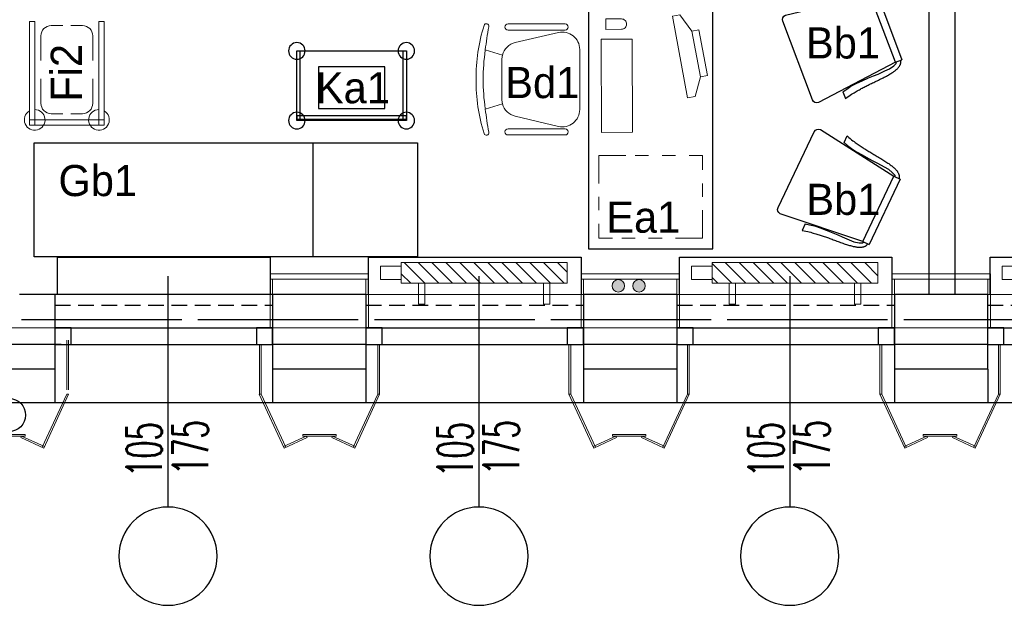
# Model space of a CAD drawing. Header units: millimetres. Extents: x 14495 to 271441, y -21035 to 2232.
# Tile 3 of 227: x 82805 to 83280, y -6876 to -6594. Entities that reach past the tile are written whole.
import ezdxf
from ezdxf.enums import TextEntityAlignment as Align

# ---------------------------------------------------------------- set-up
doc = ezdxf.new("R2010")
doc.units = ezdxf.units.MM
for name, pattern in [('0921-X-AR-20-00-FA$0$DASHED2', [0.375, 0.25, -0.125]), ('DASHDOT', [1, 0.5, -0.25, 0, -0.25]), ('HIDDENX2', [0.75, 0.5, -0.25])]:
    doc.linetypes.add(name, pattern=pattern)
for name, color, linetype in [('-- TECH  SYMBOLE', 1, 'Continuous'), ('-- TECH WYPOSAŻENIE', 2, 'Continuous'), ('_1_cienkie', 251, 'Continuous'), ('_A_widok', 1, 'Continuous'), ('a-bloki-drzwi', 52, 'Continuous'), ('a-cienka', 8, 'Continuous'), ('A_bloki-drzwi', 1, 'Continuous'), ('A_BLOKI_KÓŁKO', 1, 'Continuous'), ('A_BLOKI_OPIS', 1, 'Continuous'), ('a_cienka', 8, 'Continuous'), ('A_grzejniki', 34, 'Continuous'), ('A_L przerywana', 251, 'HIDDENX2'), ('A_L_WIDOK', 1, 'Continuous'), ('A_Lwidok', 1, 'Continuous'), ('A_okładzina HPL', 37, 'Continuous'), ('A_OSIE', 252, 'DASHDOT'), ('A_PROJEKTOWANE', 3, 'Continuous'), ('A_SC_DZIAlOWE', 4, 'Continuous'), ('TECH Meble', 1, 'Continuous'), ('TECH Sprzęt', 1, 'Continuous')]:
    doc.layers.add(name, color=color, linetype=linetype)
for name, color, linetype, lineweight in [('0-c.o.-grzejniki', 34, 'Continuous', 9), ('A_L_CIENKA', 251, 'Continuous', 5), ('A_obudowy G-K', 31, 'Continuous', 0), ('SAN_Przewody powrotne CO na rzucie', 180, 'Continuous', 40), ('SAN_Przewody zasilające CO na rzucie', 20, 'Continuous', 40), ('TECH Sprzęt symbole', 1, 'Continuous', 30), ('TECH Wyp-meble', 1, 'Continuous', 15)]:
    doc.layers.add(name, color=color, linetype=linetype, lineweight=lineweight)
doc.styles.add('cg', font='GOTHIC.TTF')
doc.styles.add('ROMANS', font='romans', dxfattribs={"width": 0.6})

# ---------------------------------------------------------------- blocks, each defined once
blk = doc.blocks.new('fghsdx')
at = {"lineweight": 0}
for p, q in [((-37.08, -19.4), (-25.08, 6.6)), ((-36.19, -19.4), (-24.35, 6.26)), ((-14.42, 0.8), (-25.41, 5.87)), ((-14.08, 1.53), (-25.08, 6.6)), ((-2.07, 1.53), (8.92, 6.6)), ((-1.73, 0.8), (9.26, 5.87)), ((20.04, -19.4), (8.2, 6.26)), ((20.92, -19.4), (8.92, 6.6)), ((-16.15, 0.8), (0, 0.8)), ((-16.15, 0.8), (-16.15, 0)), ((-16.15, 0), (0, 0)), ((-14.42, 0.8), (-14.08, 1.53)), ((-1.73, 0.8), (-2.07, 1.53)), ((0, 0.8), (0, 0)), ((-37.08, -19.4), (-36.19, -19.4)), ((20.92, -19.4), (20.04, -19.4))]:
    blk.add_line(p, q, dxfattribs=at)
blk = doc.blocks.new('mjkk')
at = {"layer": '0-c.o.-grzejniki'}
h = blk.add_hatch(dxfattribs=at)
h.set_pattern_fill('ANSI31', color=256, scale=1.5, angle=-90.0161, style=0)
h.set_pattern_definition([(-135.016127, (-172292.014, 132455.0023), (-3.36664804, 3.36854379), [])])
h.paths.add_polyline_path([(-9.98, -80), (-0.01, -80), (0, 0), (-9.98, 0)])
blk.add_lwpolyline([(-9.98, -80), (-9.98, 0), (0, 0), (-0.01, -80)], close=True, dxfattribs=at)
at = {"layer": '0-c.o.-grzejniki', "ltscale": 2}
for points in [[(10.03, -11.37), (10.03, -8.26), (0.02, -8.26), (0.02, -11.37)], [(10.03, -68.63), (10.03, -71.74), (0.02, -71.74), (0.02, -68.63)], [(-1.75, -80), (-1.75, -90), (-8.23, -90), (-8.23, -80)]]:
    blk.add_lwpolyline(points, close=True, dxfattribs=at)
blk = doc.blocks.new('HJTS')
at = {"color": 8}
blk.add_line((0, 0), (0, 111.34), dxfattribs=at)
at = {"layer": 'A_BLOKI_KÓŁKO', "ltscale": 0.04}
blk.add_circle((0, 135.04), 23.7, dxfattribs=at)
at = {"layer": 'A_BLOKI_OPIS', "style": 'ROMANS'}
for tag, height, width, p in [('O', 20.59, 0.5, (-0.05, 135.67)), ('100', 17.16, 0.6, (-11.49, 86.54)), ('200', 17.16, 0.6, (10.76, 86.54))]:
    blk.add_attdef(tag, text='', height=height, rotation=90, dxfattribs=dict(at, width=width)).set_placement(p, align=Align.MIDDLE)
blk = doc.blocks.new('BIUR_LEK_75-120_monit')
at = {"color": 252, "lineweight": 18}
for p, q in [((72.81, 12.19), (112.13, 19.54)), ((112.13, 19.54), (112.82, 15.88)), ((112.82, 15.88), (104.9, 10.13)), ((73.5, 8.53), (72.81, 12.19)), ((104.9, 10.13), (82.95, 6.03)), ((82.95, 6.03), (104.9, 10.13)), ((104.9, 10.13), (105.53, 6.76)), ((82.95, 6.03), (73.5, 8.53)), ((83.59, 2.65), (82.95, 6.03)), ((105.53, 6.76), (83.59, 2.65))]:
    blk.add_line(p, q, dxfattribs=at)
at = {"color": 2, "linetype": 'Continuous'}
blk.add_lwpolyline([(0, 0), (120, 0), (120, 60), (0, 60)], close=True, dxfattribs=at)
at = {"color": 1, "linetype": 'Continuous', "lineweight": 13, "ltscale": 5}
for points in [[(12, 55), (5, 55), (5, 48.5)], [(25, 55), (18.5, 55)], [(45, 42), (45, 55), (31.5, 55)], [(45, 44), (45, 50.5)], [(5, 44), (5, 37.5)], [(45, 31), (45, 37.5)], [(5, 31), (5, 24.5)], [(45, 18), (45, 24.5)], [(5, 18), (5, 5), (18.5, 5)], [(38, 5), (45, 5), (45, 11.5)], [(25, 5), (31.5, 5)]]:
    blk.add_lwpolyline(points, dxfattribs=at)
at = {"color": 252, "lineweight": 18}
blk.add_lwpolyline([(56.1, 53.72), (101.1, 53.93), (101.17, 38.93), (56.17, 38.72)], close=True, dxfattribs=at)
blk.add_lwpolyline([(110.83, 51.65), (105.83, 51.63), (105.86, 44.13, 0.414214), (108.37, 41.64), (108.37, 41.64, 0.414214), (110.86, 44.16)], format="xyb", close=True, dxfattribs=at)
blk = doc.blocks.new('FOTEL do BIURKA')
at = {"color": 2}
for p, q in [((-14.27, 8.03), (-11.71, -0.26)), ((14.27, 8.03), (11.71, -0.26)), ((0, 0), (-9.66, 0)), ((0, 0), (9.66, 0)), ((-17.78, -6.45), (-22.62, -27.28)), ((17.78, -6.45), (22.62, -27.28)), ((-14.51, -37.5), (0, -37.5)), ((14.51, -37.5), (0, -37.5))]:
    blk.add_line(p, q, dxfattribs=at)
at = {"color": 2, "ltscale": 0.7}
for p, q in [((-26.79, -2.94), (-26.79, -30.47)), ((-23.79, -2.94), (-23.79, -30.47)), ((23.79, -2.94), (23.79, -30.47)), ((26.79, -2.94), (26.79, -30.47))]:
    blk.add_line(p, q, dxfattribs=at)
at = {"color": 2}
for centre, radius, start, end in [((-1.1, -70.52), 83.02, 89.2376, 107.5114), ((1.1, -70.52), 83.02, 72.4886, 90.7624), ((-25.71, 7.51), 1.21, 108.3082, 283.3685), ((3.38, -145.12), 154.17, 96.5758, 100.77), ((0, -91.36), 100.41, 90, 98.0662), ((0, -91.36), 100.41, 81.9338, 90), ((-3.38, -145.12), 154.17, 79.23, 83.4242), ((25.71, 7.51), 1.21, 256.6315, 71.6918), ((-9.66, -8.33), 8.33, 90, 103.3032), ((9.66, -8.33), 8.33, 76.6968, 90), ((-9.66, -8.33), 8.33, 104.2415, 166.9068), ((9.66, -8.33), 8.33, 13.0932, 75.7585), ((-14.51, -29.17), 8.33, 166.9068, 270), ((14.51, -29.17), 8.33, 270, 13.0932)]:
    blk.add_arc(centre, radius, start, end, dxfattribs=at)
at = {"color": 2, "ltscale": 0.7}
for centre, start, end in [((-25.29, -2.94), 360, 180), ((-25.29, -2.94), 360, 180), ((25.29, -2.94), 0, 180), ((25.29, -2.94), 0, 180), ((-25.29, -30.47), 180, 360), ((25.29, -30.47), 180, 0)]:
    blk.add_arc(centre, 1.5, start, end, dxfattribs=at)
blk = doc.blocks.new('wózek pod aparat.')
at = {"layer": '-- TECH WYPOSAŻENIE', "color": 1}
for p, q in [((-24.8, 0), (-24.8, 33.6)), ((24.8, 0), (24.8, 33.6))]:
    blk.add_line(p, q, dxfattribs=at)
for points in [[(-26.4, 33.6), (-26.4, 0), (26.4, 0), (26.4, 33.6)], [(-26.4, 0.62), (-26.4, 2.22), (26.4, 2.22), (26.4, 0.62)]]:
    blk.add_lwpolyline(points, close=True, dxfattribs=at)
for centre in [(-26.4, 33.6), (26.4, 33.6), (-26.4, 0), (26.4, 0)]:
    blk.add_circle(centre, 4, dxfattribs=at)
blk = doc.blocks.new('stelaż_do_worków-1')
at = {"color": 1, "lineweight": 0}
for points in [[(0, 15.5), (0, 18), (-50, 18), (-50, 15.5)], [(0, 18), (-2.5, 18), (-2.5, -18), (0, -18)], [(0, -18), (0, -15.5), (-50, -15.5), (-50, -18)]]:
    blk.add_lwpolyline(points, close=True, dxfattribs=at)
at = {"color": 251, "linetype": 'Continuous', "lineweight": 13, "ltscale": 0.5}
for points in [[(-31.2, 12.5), (-43, 12.5, 0.414214), (-48, 7.5), (-48, 1.85)], [(-22.3, 12.5), (-10.5, 12.5, -0.414214), (-5.5, 7.5), (-5.5, 1.85)], [(-48, -1.85), (-48, -7.5, 0.414214), (-43, -12.5), (-31.2, -12.5)], [(-5.5, -1.85), (-5.5, -7.5, -0.414214), (-10.5, -12.5), (-22.3, -12.5)]]:
    blk.add_lwpolyline(points, format="xyb", dxfattribs=at)
at = {"color": 1, "lineweight": 15}
for centre, start, end in [((-2.5, 15.5), 180, 150), ((-2.5, -15.5), 210, 180)]:
    blk.add_arc(centre, 5, start, end, dxfattribs=at)
blk = doc.blocks.new('krzesło')
at = {"color": 2, "ltscale": 0.1}
for p, q in [((3392.04, -4348.28), (3397.14, -4389.9)), ((3434.79, -4346.03), (3394.29, -4346.03)), ((3431.95, -4389.9), (3437.04, -4348.28)), ((3392.77, -4361.22), (3389.26, -4361.22)), ((3436.3, -4361.22), (3439.81, -4361.22)), ((3431.94, -4389.9), (3397.13, -4389.9)), ((3397.13, -4389.9), (3397.13, -4393.28)), ((3431.94, -4389.9), (3431.94, -4393.28)), ((3397.13, -4393.28), (3431.94, -4393.28))]:
    blk.add_line(p, q, dxfattribs=at)
for points in [[(3389.26, -4361.22), (3389.54, -4362.19), (3389.78, -4363.08), (3389.98, -4363.91), (3390.15, -4364.67), (3390.28, -4365.37), (3390.4, -4366.04), (3390.5, -4366.66), (3390.6, -4367.26), (3390.69, -4367.84), (3390.78, -4368.4), (3390.86, -4368.95), (3390.95, -4369.49), (3391.03, -4370.02), (3391.1, -4370.55), (3391.18, -4371.08), (3391.25, -4371.61), (3391.31, -4372.14), (3391.37, -4372.68), (3391.43, -4373.22), (3391.49, -4373.78), (3391.54, -4374.34), (3391.59, -4374.91), (3391.64, -4375.49), (3391.69, -4376.09), (3391.74, -4376.69), (3391.79, -4377.31), (3391.85, -4377.94), (3391.9, -4378.57), (3391.96, -4379.2), (3392.01, -4379.83), (3392.07, -4380.46), (3392.14, -4381.08), (3392.21, -4381.69), (3392.28, -4382.3), (3392.36, -4382.89), (3392.44, -4383.46), (3392.52, -4384.01), (3392.6, -4384.54), (3392.68, -4385.05), (3392.77, -4385.53), (3392.85, -4385.99), (3392.93, -4386.42), (3393.02, -4386.82), (3393.11, -4387.2), (3393.2, -4387.56), (3393.29, -4387.91), (3393.38, -4388.24), (3393.48, -4388.55), (3393.58, -4388.85), (3393.69, -4389.15), (3393.8, -4389.43), (3393.92, -4389.7), (3394.04, -4389.96), (3394.17, -4390.21), (3394.3, -4390.44), (3394.44, -4390.67), (3394.59, -4390.89), (3394.74, -4391.09), (3394.89, -4391.28), (3395.05, -4391.46), (3395.21, -4391.63), (3395.37, -4391.78), (3395.53, -4391.92), (3395.69, -4392.04), (3395.85, -4392.15), (3396.01, -4392.24), (3396.17, -4392.33), (3396.34, -4392.41), (3396.52, -4392.48), (3396.71, -4392.56), (3396.91, -4392.63), (3397.13, -4392.72)], [(3392.77, -4361.22), (3393.3, -4363.36), (3393.84, -4365.76), (3394.24, -4368.59), (3394.38, -4371.7), (3394.64, -4375.1), (3394.78, -4377.64), (3394.78, -4380.04), (3395.05, -4383.72), (3395.18, -4386.12), (3395.85, -4388.67), (3396.39, -4390.08), (3397.13, -4390.47)], [(3436.3, -4361.22), (3435.77, -4363.36), (3435.23, -4365.76), (3434.83, -4368.59), (3434.69, -4371.7), (3434.43, -4375.1), (3434.29, -4377.64), (3434.29, -4380.04), (3434.02, -4383.72), (3433.89, -4386.12), (3433.22, -4388.67), (3432.68, -4390.08), (3431.94, -4390.47)], [(3439.81, -4361.22), (3439.53, -4362.19), (3439.29, -4363.08), (3439.09, -4363.91), (3438.92, -4364.67), (3438.79, -4365.37), (3438.67, -4366.04), (3438.57, -4366.66), (3438.47, -4367.26), (3438.38, -4367.84), (3438.29, -4368.4), (3438.21, -4368.95), (3438.12, -4369.49), (3438.04, -4370.02), (3437.97, -4370.55), (3437.89, -4371.08), (3437.82, -4371.61), (3437.76, -4372.14), (3437.7, -4372.68), (3437.64, -4373.22), (3437.58, -4373.78), (3437.53, -4374.34), (3437.48, -4374.91), (3437.43, -4375.49), (3437.38, -4376.09), (3437.33, -4376.69), (3437.27, -4377.31), (3437.22, -4377.94), (3437.17, -4378.57), (3437.11, -4379.2), (3437.06, -4379.83), (3436.99, -4380.46), (3436.93, -4381.08), (3436.86, -4381.69), (3436.79, -4382.3), (3436.71, -4382.89), (3436.63, -4383.46), (3436.55, -4384.01), (3436.47, -4384.54), (3436.39, -4385.05), (3436.3, -4385.53), (3436.22, -4385.99), (3436.14, -4386.42), (3436.05, -4386.82), (3435.96, -4387.2), (3435.87, -4387.56), (3435.78, -4387.91), (3435.69, -4388.24), (3435.59, -4388.55), (3435.49, -4388.85), (3435.38, -4389.15), (3435.27, -4389.43), (3435.15, -4389.7), (3435.03, -4389.96), (3434.9, -4390.21), (3434.77, -4390.44), (3434.63, -4390.67), (3434.48, -4390.89), (3434.33, -4391.09), (3434.18, -4391.28), (3434.02, -4391.46), (3433.86, -4391.63), (3433.7, -4391.78), (3433.54, -4391.92), (3433.38, -4392.04), (3433.22, -4392.15), (3433.06, -4392.24), (3432.9, -4392.33), (3432.73, -4392.41), (3432.55, -4392.48), (3432.36, -4392.56), (3432.16, -4392.63), (3431.94, -4392.72)]]:
    blk.add_lwpolyline(points, dxfattribs=at)
for centre, start, end in [((3394.29, -4348.28), 90, 180), ((3434.79, -4348.28), 0, 90)]:
    blk.add_arc(centre, 2.25, start, end, dxfattribs=at)
blk = doc.blocks.new('krzesełko')
at = {"layer": 'TECH Meble'}
blk.add_blockref('krzesło', (-3414.54, 4393.28), dxfattribs=at)

msp = doc.modelspace()

# ---------------------------------------------------------------- hatches: boundary and pattern name
at = {"layer": 'SAN_Przewody powrotne CO na rzucie', "lineweight": 13}
msp.add_hatch(color=256, dxfattribs=at).paths.add_polyline_path([(83107.01, -6722.1, 1), (83101.01, -6722.1, 1)])
at = {"layer": 'SAN_Przewody zasilające CO na rzucie', "lineweight": 13}
msp.add_hatch(color=256, dxfattribs=at).paths.add_polyline_path([(83097.01, -6722.1, 1), (83091.01, -6722.1, 1)])

# ---------------------------------------------------------------- linework, layer by layer
at = {"layer": '_1_cienkie'}
for p, q in [((82822.29, -6762.37), (82822.29, -6778.37)), ((82927.29, -6762.37), (82927.29, -6778.37)), ((82927.29, -6762.37), (82927.29, -6778.37)), ((82927.29, -6762.37), (82927.29, -6778.37)), ((82972.29, -6762.37), (82972.29, -6778.37)), ((83077.29, -6762.37), (83077.29, -6778.37)), ((83077.29, -6762.37), (83077.29, -6778.37)), ((83122.29, -6762.37), (83122.29, -6778.37)), ((83227.22, -6762.37), (83227.22, -6778.37)), ((83272.22, -6762.37), (83272.22, -6778.37)), ((82411.29, -6778.37), (84901.29, -6778.37)), ((82411.29, -6778.37), (84901.29, -6778.37))]:
    msp.add_line(p, q, dxfattribs=at)
at = {"layer": '_A_widok'}
for p, q in [((82927.29, -6726.37), (82825.29, -6726.37)), ((82822.29, -6742.37), (82927.29, -6742.37)), ((82822.29, -6742.37), (82924.29, -6742.37)), ((82825.29, -6742.37), (82927.29, -6742.37)), ((82972.29, -6742.37), (83077.29, -6742.37)), ((82972.29, -6742.37), (83074.29, -6742.37)), ((83122.22, -6742.37), (83227.22, -6742.37)), ((83272.15, -6742.37), (83377.15, -6742.37)), ((82825.29, -6778.37), (82927.29, -6778.37))]:
    msp.add_line(p, q, dxfattribs=at)
at = {"layer": 'a-cienka'}
for points in [[(82825.29, -6750.37), (82787.79, -6750.37)], [(82972.29, -6750.37), (82927.29, -6750.37)], [(83122.22, -6750.37), (83077.22, -6750.37)], [(83272.15, -6750.37), (83227.15, -6750.37)]]:
    msp.add_lwpolyline(points, dxfattribs=at)
at = {"layer": 'A_bloki-drzwi'}
for p, q in [((82822.29, -6742.37), (82927.29, -6742.37)), ((82825.29, -6742.37), (82927.29, -6742.37)), ((82972.29, -6742.37), (83077.29, -6742.37)), ((83122.22, -6742.37), (83227.22, -6742.37)), ((83272.15, -6742.37), (83377.15, -6742.37)), ((82822.29, -6750.37), (82927.29, -6750.37)), ((82825.29, -6750.37), (82927.29, -6750.37)), ((82972.29, -6750.37), (83077.29, -6750.37)), ((83122.22, -6750.37), (83227.22, -6750.37)), ((83272.15, -6750.37), (83377.15, -6750.37))]:
    msp.add_line(p, q, dxfattribs=at)
for points in [[(82822.29, -6750.37), (82830.16, -6750.37), (82830.16, -6742.37), (82822.29, -6742.37)], [(82919.42, -6750.37), (82927.29, -6750.37), (82927.29, -6742.37), (82919.42, -6742.37)], [(82919.42, -6750.37), (82927.29, -6750.37), (82927.29, -6742.37), (82919.42, -6742.37)], [(82972.29, -6750.37), (82980.16, -6750.37), (82980.16, -6742.37), (82972.29, -6742.37)], [(83069.42, -6750.37), (83077.29, -6750.37), (83077.29, -6742.37), (83069.42, -6742.37)], [(83122.22, -6750.37), (83130.09, -6750.37), (83130.09, -6742.37), (83122.22, -6742.37)], [(83219.35, -6750.37), (83227.22, -6750.37), (83227.22, -6742.37), (83219.35, -6742.37)], [(83272.15, -6750.37), (83280.02, -6750.37), (83280.02, -6742.37), (83272.15, -6742.37)]]:
    msp.add_lwpolyline(points, close=True, dxfattribs=at)
at = {"layer": 'a_cienka', "linetype": 'Continuous', "lineweight": 13}
msp.add_line((84876.93, -6742.37), (82755.8, -6742.37), dxfattribs=at)
at = {"layer": 'A_L przerywana', "ltscale": 15}
for p, q in [((82822.29, -6731.37), (82927.37, -6731.37)), ((82972.29, -6731.37), (83077.37, -6731.37)), ((83122.29, -6731.37), (83227.37, -6731.37)), ((83272.15, -6731.37), (83377.22, -6731.37))]:
    msp.add_line(p, q, dxfattribs=at)
at = {"layer": 'A_L_CIENKA'}
for p, q in [((82927.29, -6726.37), (82822.29, -6726.37)), ((83077.29, -6726.37), (82972.29, -6726.37)), ((83227.22, -6726.37), (83122.22, -6726.37)), ((83377.15, -6726.37), (83272.15, -6726.37))]:
    msp.add_line(p, q, dxfattribs=at)
at = {"layer": 'A_L_WIDOK'}
msp.add_circle((82800.12, -6784.46), 8, dxfattribs=at)
at = {"layer": 'A_Lwidok'}
for points in [[(82823.53, -6726.37), (82823.53, -6708.33), (82926.03, -6708.33), (82926.03, -6726.37)], [(82973.53, -6726.37), (82973.53, -6708.33), (83076.03, -6708.33), (83076.03, -6726.37)], [(83123.46, -6726.37), (83123.46, -6708.33), (83225.96, -6708.33), (83225.96, -6726.37)], [(83273.38, -6726.37), (83273.38, -6708.33), (83375.88, -6708.33), (83375.88, -6726.37)]]:
    msp.add_lwpolyline(points, dxfattribs=at)
at = {"layer": 'A_obudowy G-K', "lineweight": 5}
for p, q in [((82926.03, -6716.37), (82926.03, -6742.37)), ((82973.53, -6716.37), (82973.53, -6742.37)), ((83076.03, -6716.37), (83076.03, -6742.37)), ((83123.53, -6716.37), (83123.53, -6742.37)), ((83225.96, -6716.37), (83225.96, -6742.37)), ((83273.46, -6716.37), (83273.46, -6742.37))]:
    msp.add_line(p, q, dxfattribs=at)
at = {"layer": 'A_obudowy G-K', "linetype": 'Continuous', "lineweight": 5}
for p, q in [((82927.28, -6718.87), (82927.29, -6726.37)), ((82972.27, -6718.87), (82972.26, -6726.37)), ((83077.28, -6718.87), (83077.29, -6726.37)), ((83122.27, -6718.87), (83122.26, -6726.37)), ((83227.21, -6718.87), (83227.22, -6726.37)), ((83272.2, -6718.87), (83272.19, -6726.37))]:
    msp.add_line(p, q, dxfattribs=at)
at = {"layer": 'A_obudowy G-K', "lineweight": 5}
for points in [[(82973.53, -6716.37), (82926.03, -6716.37)], [(82973.52, -6718.87), (82926.03, -6718.87)], [(83123.53, -6716.37), (83076.03, -6716.37)], [(83123.52, -6718.87), (83076.03, -6718.87)], [(83273.46, -6716.37), (83225.96, -6716.37)], [(83273.45, -6718.87), (83225.96, -6718.87)]]:
    msp.add_lwpolyline(points, dxfattribs=at)
at = {"layer": 'A_okładzina HPL', "lineweight": 0}
for p, q in [((82827.98, -6772.26), (82827.98, -6748.26)), ((82828.87, -6772.26), (82828.87, -6748.26)), ((82920.87, -6774.37), (82920.87, -6750.37)), ((82921.75, -6774.37), (82921.75, -6750.37)), ((82977.98, -6774.37), (82977.98, -6750.37)), ((82978.87, -6774.37), (82978.87, -6750.37)), ((83070.22, -6774.37), (83070.22, -6750.37)), ((83071.1, -6774.37), (83071.1, -6750.37)), ((83127.34, -6774.37), (83127.34, -6750.37)), ((83128.22, -6774.37), (83128.22, -6750.37)), ((83220.22, -6774.37), (83220.22, -6750.37)), ((83221.1, -6774.37), (83221.1, -6750.37)), ((83277.34, -6774.37), (83277.34, -6750.37)), ((83278.22, -6774.37), (83278.22, -6750.37))]:
    msp.add_line(p, q, dxfattribs=at)
at = {"layer": 'A_OSIE', "ltscale": 85}
for p in [(82295.57, -6738.37), (82670.81, -6738.37)]:
    msp.add_line(p, (86562.29, -6738.37), dxfattribs=at)
at = {"layer": 'A_PROJEKTOWANE'}
for p, q in [((82825.29, -6726.37), (82805.22, -6726.37)), ((82822.29, -6726.37), (82822.29, -6764.37)), ((82927.29, -6726.37), (82927.29, -6764.37)), ((82927.29, -6726.37), (82927.29, -6764.37)), ((82927.29, -6726.37), (82927.29, -6764.37)), ((82972.29, -6726.37), (82972.29, -6764.37)), ((83077.29, -6726.37), (83077.29, -6764.37)), ((83077.29, -6726.37), (83077.29, -6764.37)), ((83122.22, -6726.37), (83122.22, -6764.37)), ((83227.22, -6726.37), (83227.22, -6764.37)), ((83227.22, -6726.37), (83227.22, -6764.37)), ((83272.15, -6726.37), (83272.15, -6762.37)), ((82822.29, -6762.37), (82777.29, -6762.37)), ((82822.29, -6762.37), (82777.29, -6762.37))]:
    msp.add_line(p, q, dxfattribs=at)
for points in [[(82972.29, -6726.37), (82927.29, -6726.37)], [(83122.29, -6726.37), (83077.29, -6726.37)], [(83272.22, -6726.37), (83227.22, -6726.37)], [(82972.29, -6762.37), (82927.29, -6762.37)], [(82972.29, -6762.37), (82927.29, -6762.37)], [(83122.29, -6762.37), (83077.29, -6762.37)], [(83122.29, -6762.37), (83077.29, -6762.37)], [(83122.29, -6762.37), (83077.29, -6762.37)], [(83272.22, -6762.37), (83227.22, -6762.37)], [(83272.22, -6762.37), (83227.22, -6762.37)], [(83272.22, -6762.37), (83227.22, -6762.37)]]:
    msp.add_lwpolyline(points, dxfattribs=at)
at = {"layer": 'A_SC_DZIAlOWE'}
for p, q in [((83243.87, -6463.87), (83243.87, -6726.37)), ((83256.37, -6463.87), (83256.37, -6726.37))]:
    msp.add_line(p, q, dxfattribs=at)
at = {"layer": 'SAN_Przewody powrotne CO na rzucie', "lineweight": 13}
msp.add_circle((83104.01, -6722.1), 3, dxfattribs=at)
at = {"layer": 'SAN_Przewody zasilające CO na rzucie', "lineweight": 13}
msp.add_circle((83094.01, -6722.1), 3, dxfattribs=at)
at = {"layer": 'TECH Sprzęt'}
msp.add_lwpolyline([(82981.41, -6616.47), (82949.41, -6616.47), (82949.41, -6636.47), (82981.41, -6636.47)], close=True, dxfattribs=at)
at = {"layer": 'TECH Wyp-meble', "color": 1, "lineweight": -3}
msp.add_line((82946.62, -6653.05), (82946.62, -6708.05), dxfattribs=at)
at = {"layer": 'TECH Wyp-meble', "color": 2, "lineweight": -3}
msp.add_lwpolyline([(82997.22, -6708.05), (82812.22, -6708.05), (82812.22, -6653.05), (82997.22, -6653.05)], close=True, dxfattribs=at)

# ---------------------------------------------------------------- block references
at = {"layer": 'a-bloki-drzwi'}
ref = msp.add_blockref('HJTS', (82876.8, -6717.52), dxfattribs=dict(at, xscale=-1, rotation=180))
ref.add_attrib('100', '105', dxfattribs={"layer": 'A_BLOKI_OPIS', "extrusion": (0, 0, -1), "height": 17.16, "rotation": 90, "style": 'ROMANS', "text_generation_flag": 4, "width": 0.6}).set_placement((-82865.3, -6801.13), align=Align.MIDDLE)
ref.add_attrib('200', '175', dxfattribs={"layer": 'A_BLOKI_OPIS', "extrusion": (0, 0, -1), "height": 17.16, "rotation": 90, "style": 'ROMANS', "text_generation_flag": 4, "width": 0.6}).set_placement((-82887.56, -6800.15), align=Align.MIDDLE)
ref = msp.add_blockref('HJTS', (83026.8, -6717.52), dxfattribs=dict(at, xscale=-1, rotation=180))
ref.add_attrib('100', '105', dxfattribs={"layer": 'A_BLOKI_OPIS', "extrusion": (0, 0, -1), "height": 17.16, "rotation": 90, "style": 'ROMANS', "text_generation_flag": 4, "width": 0.6}).set_placement((-83015.3, -6801.13), align=Align.MIDDLE)
ref.add_attrib('200', '175', dxfattribs={"layer": 'A_BLOKI_OPIS', "extrusion": (0, 0, -1), "height": 17.16, "rotation": 90, "style": 'ROMANS', "text_generation_flag": 4, "width": 0.6}).set_placement((-83037.56, -6800.15), align=Align.MIDDLE)
ref = msp.add_blockref('HJTS', (83176.72, -6717.52), dxfattribs=dict(at, xscale=-1, rotation=180))
ref.add_attrib('100', '105', dxfattribs={"layer": 'A_BLOKI_OPIS', "extrusion": (0, 0, -1), "height": 17.16, "rotation": 90, "style": 'ROMANS', "text_generation_flag": 4, "width": 0.6}).set_placement((-83165.23, -6801.13), align=Align.MIDDLE)
ref.add_attrib('200', '175', dxfattribs={"layer": 'A_BLOKI_OPIS', "extrusion": (0, 0, -1), "height": 17.16, "rotation": 90, "style": 'ROMANS', "text_generation_flag": 4, "width": 0.6}).set_placement((-83187.49, -6800.15), align=Align.MIDDLE)
at = {"layer": 'A_grzejniki', "linetype": 'Continuous', "lineweight": 13, "rotation": 270}
for p in [(83069.31, -6720.87), (83219.24, -6720.87), (83369.17, -6720.87)]:
    msp.add_blockref('mjkk', p, dxfattribs=at)
at = {"layer": 'A_L_CIENKA', "linetype": 'Continuous', "lineweight": 13, "xscale": -1}
for p, rotation in [((83224.72, -6596.78), 110.6201477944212), ((83222.45, -6686.43), 64.46343411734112)]:
    msp.add_blockref('krzesełko', p, dxfattribs=dict(at, rotation=rotation))
at = {"layer": 'A_okładzina HPL', "lineweight": 0, "xscale": -1, "rotation": 180}
for p in [(82807.94, -6793.77), (82957.94, -6793.77), (83107.29, -6793.77), (83257.29, -6793.77)]:
    msp.add_blockref('fghsdx', p, dxfattribs=at)
at = {"layer": 'TECH Sprzęt', "color": 8, "linetype": '0921-X-AR-20-00-FA$0$DASHED2', "lineweight": -3, "ltscale": 50, "rotation": 89.99999883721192}
msp.add_blockref('BIUR_LEK_75-120_monit', (83139.64, -6704.18), dxfattribs=at)
at = {"layer": 'TECH Sprzęt', "xscale": -1, "rotation": 89.99999999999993}
msp.add_blockref('stelaż_do_worków-1', (82828.01, -6644.54), dxfattribs=at)
at = {"layer": 'TECH Sprzęt', "xscale": -1}
msp.add_blockref('wózek pod aparat.', (82965.37, -6642.37), dxfattribs=at)
at = {"layer": 'TECH Wyp-meble', "color": 1, "lineweight": -3, "xscale": -1, "rotation": 89.9999988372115}
msp.add_blockref('FOTEL do BIURKA', (83037.89, -6622.53), dxfattribs=at)

# ---------------------------------------------------------------- texts
at = {"layer": '-- TECH  SYMBOLE', "color": 1, "style": 'cg'}
for s, rotation, p in [('Bb1', 360, (83184.54, -6612.41)), ('Fi2', 90, (82835.26, -6633.27)), ('Bb1', 360, (83184.72, -6687.88))]:
    msp.add_text(s, height=15, rotation=rotation, dxfattribs=at).set_placement(p)
for s, p in [('Bd1', (83039.49, -6631.53)), ('Gb1', (82823.97, -6678.81)), ('Ea1', (83088.22, -6696.48))]:
    msp.add_text(s, height=15, dxfattribs=at).set_placement(p)
at = {"layer": 'TECH Sprzęt symbole', "style": 'cg'}
msp.add_text('Ka1', height=15, dxfattribs=at).set_placement((82948.14, -6634.02))

doc.saveas('drawing.dxf')
